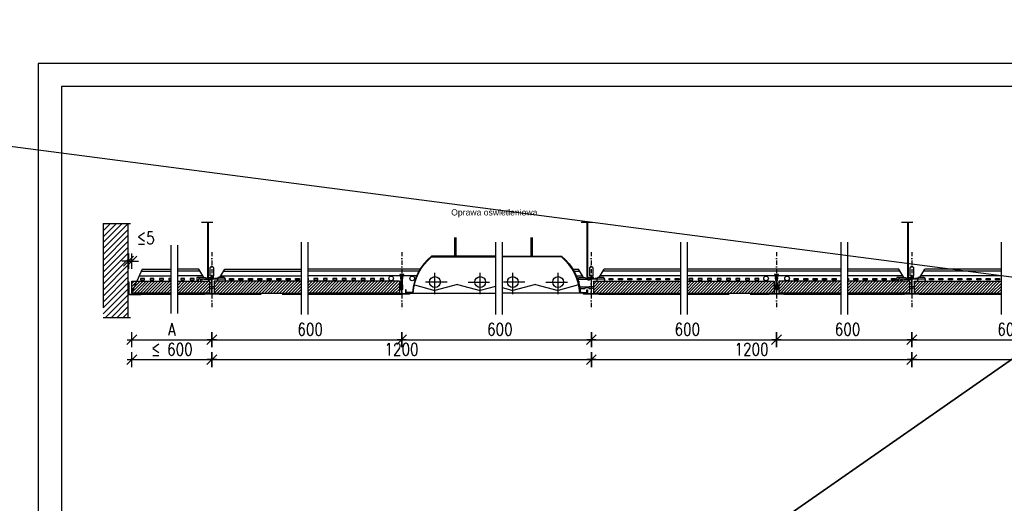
# Model space of a CAD drawing. Header units: millimetres. Extents: x -94648 to 68781, y -29623 to 11990.
# Tile 179 of 181: x 31231 to 32721, y -14808 to -14077. Entities that reach past the tile are written whole.
import ezdxf

# ---------------------------------------------------------------- set-up
doc = ezdxf.new("R2010")
doc.units = ezdxf.units.MM
for name, pattern in [('BUD', [0]), ('DASHDOT', [25.4, 12.7, -6.35, 0, -6.35]), ('DASHED', [19.05, 12.7, -6.35])]:
    doc.linetypes.add(name, pattern=pattern)
for name, color, linetype in [('A_TABELKA', 7, 'Continuous'), ('Accessories', 8, 'Continuous'), ('Axis', 40, 'DASHDOT'), ('Cutting Lines', 9, 'DASHED'), ('Dimensions', 1, 'Continuous'), ('HATCH', 204, 'Continuous'), ('Lamps', 103, 'Continuous'), ('Profiles-Section', 4, 'Continuous'), ('tekst', 1, 'Continuous'), ('Trulok', 151, 'Continuous'), ('Trulok-Section', 4, 'Continuous'), ('Wall', 2, 'Continuous')]:
    doc.layers.add(name, color=color, linetype=linetype)
doc.layers.add('K2', color=35, linetype='Continuous', lineweight=35)
doc.layers.add('Tiles-Section', color=2, linetype='Continuous', lineweight=30)
doc.styles.add('1-H-111_REW1$0$55A001$0$SIMPLEXP', font='SIMPLEXP.SHX', dxfattribs={"width": 0.8})
doc.styles.add('bc tabelka nazwy', font='arial.ttf', dxfattribs={"height": 0.45})
doc.dimstyles.new('Wymiar-100', dxfattribs={"dimscale": 1.25, "dimtxt": 15, "dimasz": 4, "dimexe": 5, "dimexo": 8, "dimgap": 5, "dimtad": 1, "dimdec": 3, "dimzin": 9, "dimdsep": 46, "dimtxsty": '1-H-111_REW1$0$55A001$0$SIMPLEXP', "dimblk1": 'MAR-STRZ', "dimblk2": 'MAR-STRZ', "dimsah": 1, "dimcen": 50, "dimse1": 1, "dimse2": 1, "dimclrd": 256, "dimclre": 256, "dimclrt": 256, "dimadec": 0, "dimazin": 0, "dimtfac": 0.01, "dimtdec": 3, "dimtix": 1, "dimtmove": 1, "dimatfit": 3, "dimldrblk": 'MAR-STRZ', "dimfxl": 5, "dimtolj": 1, "dimtzin": 0, "dimarcsym": 0})
pattern_1 = [(45, (32387.0975, -13961.1794), (-2.245064, 2.245064), [])]
pattern_2 = [(45, (33004.7983, -13356.0274), (-2.245064, 2.245064), [])]

# ---------------------------------------------------------------- blocks, each defined once
blk = doc.blocks.new('MAR-STRZ')
at = {"color": 10}
blk.add_line((1.5, 1.5), (-1.5, -1.5), dxfattribs=at)
for p, q in [((1.4, 0), (-1.4, 0)), ((0, 2.3), (0, -2.3))]:
    blk.add_line(p, q)
blk = doc.blocks.new('*D100')
at = {"layer": 'Defpoints', "color": 0, "transparency": 16777216}
for p in [(31808.9, -14517.8), (32095.8, -14517.8), (32095.8, -14560.9)]:
    blk.add_point(p, dxfattribs=at)
at = {"layer": 'Dimensions', "lineweight": -2, "transparency": 16777216}
blk.add_line((31813.9, -14560.9), (32090.8, -14560.9), dxfattribs=at)
at = {"layer": 'Dimensions', "lineweight": -2, "transparency": 16777216, "xscale": 5, "yscale": 5, "zscale": 5, "rotation": 180}
blk.add_blockref('MAR-STRZ', (31808.9, -14560.9), dxfattribs=at)
at = {"layer": 'Dimensions', "lineweight": -2, "transparency": 16777216, "xscale": 5, "yscale": 5, "zscale": 5}
blk.add_blockref('MAR-STRZ', (32095.8, -14560.9), dxfattribs=at)
at = {"layer": 'Dimensions', "transparency": 16777216, "insert": (31952.3, -14545.2), "char_height": 18.75, "attachment_point": 5, "style": '1-H-111_REW1$0$55A001$0$SIMPLEXP'}
blk.add_mtext('\\A1; 600', dxfattribs=at)
blk = doc.blocks.new('*D101')
at = {"layer": 'Defpoints', "color": 0, "transparency": 16777216}
for p in [(31400.7, -14492.1), (31521.7, -14492.1), (31521.7, -14560.9)]:
    blk.add_point(p, dxfattribs=at)
at = {"layer": 'Dimensions', "lineweight": -2, "transparency": 16777216}
blk.add_line((31405.7, -14560.9), (31516.7, -14560.9), dxfattribs=at)
at = {"layer": 'Dimensions', "lineweight": -2, "transparency": 16777216, "xscale": 5, "yscale": 5, "zscale": 5, "rotation": 180}
blk.add_blockref('MAR-STRZ', (31400.7, -14560.9), dxfattribs=at)
at = {"layer": 'Dimensions', "lineweight": -2, "transparency": 16777216, "xscale": 5, "yscale": 5, "zscale": 5}
blk.add_blockref('MAR-STRZ', (31521.7, -14560.9), dxfattribs=at)
at = {"layer": 'Dimensions', "transparency": 16777216, "insert": (31461.2, -14545.2), "char_height": 18.75, "attachment_point": 5, "style": '1-H-111_REW1$0$55A001$0$SIMPLEXP'}
blk.add_mtext('\\A1;A', dxfattribs=at)
blk = doc.blocks.new('*D102')
at = {"layer": 'Defpoints', "color": 0, "transparency": 16777216}
for p in [(32095.8, -14517.8), (32376, -14517.8), (32376, -14560.9)]:
    blk.add_point(p, dxfattribs=at)
at = {"layer": 'Dimensions', "lineweight": -2, "transparency": 16777216}
blk.add_line((32100.8, -14560.9), (32371, -14560.9), dxfattribs=at)
at = {"layer": 'Dimensions', "lineweight": -2, "transparency": 16777216, "xscale": 5, "yscale": 5, "zscale": 5, "rotation": 180}
blk.add_blockref('MAR-STRZ', (32095.8, -14560.9), dxfattribs=at)
at = {"layer": 'Dimensions', "lineweight": -2, "transparency": 16777216, "xscale": 5, "yscale": 5, "zscale": 5}
blk.add_blockref('MAR-STRZ', (32376, -14560.9), dxfattribs=at)
at = {"layer": 'Dimensions', "transparency": 16777216, "insert": (32235.9, -14545.2), "char_height": 18.75, "attachment_point": 5, "style": '1-H-111_REW1$0$55A001$0$SIMPLEXP'}
blk.add_mtext('\\A1; 600', dxfattribs=at)
blk = doc.blocks.new('*D103')
at = {"layer": 'Defpoints', "color": 0, "transparency": 16777216}
for p in [(31521.7, -14517.8), (32095.8, -14517.8), (32095.8, -14591.1)]:
    blk.add_point(p, dxfattribs=at)
at = {"layer": 'Dimensions', "lineweight": -2, "transparency": 16777216}
blk.add_line((31526.7, -14591.1), (32090.8, -14591.1), dxfattribs=at)
at = {"layer": 'Dimensions', "lineweight": -2, "transparency": 16777216, "xscale": 5, "yscale": 5, "zscale": 5, "rotation": 180}
blk.add_blockref('MAR-STRZ', (31521.7, -14591.1), dxfattribs=at)
at = {"layer": 'Dimensions', "lineweight": -2, "transparency": 16777216, "xscale": 5, "yscale": 5, "zscale": 5}
blk.add_blockref('MAR-STRZ', (32095.8, -14591.1), dxfattribs=at)
at = {"layer": 'Dimensions', "transparency": 16777216, "insert": (31808.7, -14575.5), "char_height": 18.75, "attachment_point": 5, "style": '1-H-111_REW1$0$55A001$0$SIMPLEXP'}
blk.add_mtext('\\A1;1200', dxfattribs=at)
blk = doc.blocks.new('*D104')
at = {"layer": 'Defpoints', "color": 0, "transparency": 16777216}
for p in [(31400.7, -14490.9), (31521.7, -14490.9), (31521.7, -14591.1)]:
    blk.add_point(p, dxfattribs=at)
at = {"layer": 'Dimensions', "lineweight": -2, "transparency": 16777216}
blk.add_line((31405.7, -14591.1), (31516.7, -14591.1), dxfattribs=at)
at = {"layer": 'Dimensions', "lineweight": -2, "transparency": 16777216, "xscale": 5, "yscale": 5, "zscale": 5, "rotation": 180}
blk.add_blockref('MAR-STRZ', (31400.7, -14591.1), dxfattribs=at)
at = {"layer": 'Dimensions', "lineweight": -2, "transparency": 16777216, "xscale": 5, "yscale": 5, "zscale": 5}
blk.add_blockref('MAR-STRZ', (31521.7, -14591.1), dxfattribs=at)
at = {"layer": 'Dimensions', "transparency": 16777216, "insert": (31461.2, -14575.5), "char_height": 18.75, "attachment_point": 5, "style": '1-H-111_REW1$0$55A001$0$SIMPLEXP'}
blk.add_mtext('\\A1;≤ 600', dxfattribs=at)
blk = doc.blocks.new('*D105')
at = {"layer": 'Defpoints', "color": 0, "transparency": 16777216}
for p in [(31400.7, -14442.2), (31395.7, -14453.2), (31400.7, -14453.2)]:
    blk.add_point(p, dxfattribs=at)
at = {"layer": 'Dimensions', "lineweight": -2, "transparency": 16777216}
for p, q in [((31390.7, -14442.2), (31385.7, -14442.2)), ((31395.7, -14442.2), (31400.7, -14442.2)), ((31405.7, -14442.2), (31410.7, -14442.2))]:
    blk.add_line(p, q, dxfattribs=at)
at = {"layer": 'Dimensions', "lineweight": -2, "transparency": 16777216, "xscale": 5, "yscale": 5, "zscale": 5}
blk.add_blockref('MAR-STRZ', (31395.7, -14442.2), dxfattribs=at)
at = {"layer": 'Dimensions', "lineweight": -2, "transparency": 16777216, "xscale": 5, "yscale": 5, "zscale": 5, "rotation": 180}
blk.add_blockref('MAR-STRZ', (31400.7, -14442.2), dxfattribs=at)
at = {"layer": 'Dimensions', "transparency": 16777216, "insert": (31421.7, -14406.9), "char_height": 18.75, "attachment_point": 5, "style": '1-H-111_REW1$0$55A001$0$SIMPLEXP'}
blk.add_mtext('\\A1;≤5', dxfattribs=at)
blk = doc.blocks.new('*D106')
at = {"layer": 'Defpoints', "color": 0, "transparency": 16777216}
for p in [(31521.7, -14517.8), (31808.9, -14517.8), (31808.9, -14560.9)]:
    blk.add_point(p, dxfattribs=at)
at = {"layer": 'Dimensions', "lineweight": -2, "transparency": 16777216}
blk.add_line((31526.7, -14560.9), (31803.9, -14560.9), dxfattribs=at)
at = {"layer": 'Dimensions', "lineweight": -2, "transparency": 16777216, "xscale": 5, "yscale": 5, "zscale": 5, "rotation": 180}
blk.add_blockref('MAR-STRZ', (31521.7, -14560.9), dxfattribs=at)
at = {"layer": 'Dimensions', "lineweight": -2, "transparency": 16777216, "xscale": 5, "yscale": 5, "zscale": 5}
blk.add_blockref('MAR-STRZ', (31808.9, -14560.9), dxfattribs=at)
at = {"layer": 'Dimensions', "transparency": 16777216, "insert": (31665.3, -14545.2), "char_height": 18.75, "attachment_point": 5, "style": '1-H-111_REW1$0$55A001$0$SIMPLEXP'}
blk.add_mtext('\\A1; 600', dxfattribs=at)
blk = doc.blocks.new('*D107')
at = {"layer": 'Defpoints', "color": 0, "transparency": 16777216}
for p in [(32095.8, -14517.8), (32580.6, -14517.8), (32580.6, -14591.1)]:
    blk.add_point(p, dxfattribs=at)
at = {"layer": 'Dimensions', "lineweight": -2, "transparency": 16777216}
blk.add_line((32100.8, -14591.1), (32575.6, -14591.1), dxfattribs=at)
at = {"layer": 'Dimensions', "lineweight": -2, "transparency": 16777216, "xscale": 5, "yscale": 5, "zscale": 5, "rotation": 180}
blk.add_blockref('MAR-STRZ', (32095.8, -14591.1), dxfattribs=at)
at = {"layer": 'Dimensions', "lineweight": -2, "transparency": 16777216, "xscale": 5, "yscale": 5, "zscale": 5}
blk.add_blockref('MAR-STRZ', (32580.6, -14591.1), dxfattribs=at)
at = {"layer": 'Dimensions', "transparency": 16777216, "insert": (32338.2, -14575.5), "char_height": 18.75, "attachment_point": 5, "style": '1-H-111_REW1$0$55A001$0$SIMPLEXP'}
blk.add_mtext('\\A1;1200', dxfattribs=at)
blk = doc.blocks.new('*D108')
at = {"layer": 'Defpoints', "color": 0, "transparency": 16777216}
for p in [(32376, -14517.8), (32580.6, -14512.6), (32580.6, -14560.9)]:
    blk.add_point(p, dxfattribs=at)
at = {"layer": 'Dimensions', "lineweight": -2, "transparency": 16777216}
blk.add_line((32381, -14560.9), (32575.6, -14560.9), dxfattribs=at)
at = {"layer": 'Dimensions', "lineweight": -2, "transparency": 16777216, "xscale": 5, "yscale": 5, "zscale": 5, "rotation": 180}
blk.add_blockref('MAR-STRZ', (32376, -14560.9), dxfattribs=at)
at = {"layer": 'Dimensions', "lineweight": -2, "transparency": 16777216, "xscale": 5, "yscale": 5, "zscale": 5}
blk.add_blockref('MAR-STRZ', (32580.6, -14560.9), dxfattribs=at)
at = {"layer": 'Dimensions', "transparency": 16777216, "insert": (32478.3, -14545.2), "char_height": 18.75, "attachment_point": 5, "style": '1-H-111_REW1$0$55A001$0$SIMPLEXP'}
blk.add_mtext('\\A1; 600', dxfattribs=at)
blk = doc.blocks.new('*D109')
at = {"layer": 'Defpoints', "color": 0, "transparency": 16777216}
for p in [(32580.6, -14517.8), (32867.5, -14512.6), (32867.5, -14560.9)]:
    blk.add_point(p, dxfattribs=at)
at = {"layer": 'Dimensions', "lineweight": -2, "transparency": 16777216}
blk.add_line((32585.6, -14560.9), (32862.5, -14560.9), dxfattribs=at)
at = {"layer": 'Dimensions', "lineweight": -2, "transparency": 16777216, "xscale": 5, "yscale": 5, "zscale": 5, "rotation": 180}
blk.add_blockref('MAR-STRZ', (32580.6, -14560.9), dxfattribs=at)
at = {"layer": 'Dimensions', "lineweight": -2, "transparency": 16777216, "xscale": 5, "yscale": 5, "zscale": 5}
blk.add_blockref('MAR-STRZ', (32867.5, -14560.9), dxfattribs=at)
at = {"layer": 'Dimensions', "transparency": 16777216, "insert": (32724.1, -14545.2), "char_height": 18.75, "attachment_point": 5, "style": '1-H-111_REW1$0$55A001$0$SIMPLEXP'}
blk.add_mtext('\\A1; 600', dxfattribs=at)
blk = doc.blocks.new('*D99')
at = {"layer": 'Defpoints', "color": 0, "transparency": 16777216}
for p in [(32580.6, -14517.8), (33154.4, -14517.8), (33154.4, -14591.1)]:
    blk.add_point(p, dxfattribs=at)
at = {"layer": 'Dimensions', "lineweight": -2, "transparency": 16777216}
blk.add_line((32585.6, -14591.1), (33149.4, -14591.1), dxfattribs=at)
at = {"layer": 'Dimensions', "lineweight": -2, "transparency": 16777216, "xscale": 5, "yscale": 5, "zscale": 5, "rotation": 180}
blk.add_blockref('MAR-STRZ', (32580.6, -14591.1), dxfattribs=at)
at = {"layer": 'Dimensions', "lineweight": -2, "transparency": 16777216, "xscale": 5, "yscale": 5, "zscale": 5}
blk.add_blockref('MAR-STRZ', (33154.4, -14591.1), dxfattribs=at)
at = {"layer": 'Dimensions', "transparency": 16777216, "insert": (32867.5, -14575.5), "char_height": 18.75, "attachment_point": 5, "style": '1-H-111_REW1$0$55A001$0$SIMPLEXP'}
blk.add_mtext('\\A1;1200', dxfattribs=at)

msp = doc.modelspace()

# ---------------------------------------------------------------- hatches: boundary and pattern name
at = {"layer": 'HATCH'}
h = msp.add_hatch(dxfattribs=at)
h.set_pattern_fill('LINE', color=9, scale=2, angle=315, style=0)
h.set_pattern_definition([(225, (31546.726, -14646.5774), (-4.49013, 4.49013), [])])
h.paths.add_polyline_path([(31395.15223, -14385.47469), (31357.11474, -14385.47469), (31357.11474, -14527.22251), (31395.15223, -14527.22251)])
h = msp.add_hatch(dxfattribs=at)
h.set_pattern_fill('ANSI31', color=9, style=0)
h.set_pattern_definition(pattern_1)
h.paths.add_polyline_path([(31459.76259, -14472.63966), (31457.96035, -14472.63966), (31407.85434, -14472.63966), (31400.65223, -14490.63966), (31459.76259, -14490.63966)])
h.paths.add_polyline_path([(31407.85434, -14472.63966), (31400.65223, -14472.63966), (31400.65223, -14490.63966)])
h = msp.add_hatch(dxfattribs=at)
h.set_pattern_fill('ANSI31', color=9, style=0)
h.set_pattern_definition(pattern_1)
h.paths.add_polyline_path([(31518.27723, -14472.63966), (31469.76259, -14472.63966), (31469.76259, -14490.63966), (31518.27723, -14490.63966)])
h = msp.add_hatch(dxfattribs=at)
h.set_pattern_fill('ANSI31', color=9, style=0)
h.set_pattern_definition(pattern_1)
h.paths.add_polyline_path([(31525.02723, -14472.63966), (31656.93245, -14472.63966), (31656.93245, -14490.63966), (31525.02723, -14490.63966)])
h = msp.add_hatch(dxfattribs=at)
h.set_pattern_fill('ANSI31', color=9, style=0)
h.set_pattern_definition([(45, (31954.9632, -13356.0274), (-2.245064, 2.245064), [])])
h.paths.add_polyline_path([(31805.5338, -14490.63966), (31805.5338, -14472.63966), (31666.93245, -14472.63966), (31666.93245, -14490.63966)])
h = msp.add_hatch(dxfattribs=at)
h.set_pattern_fill('ANSI31', color=9, style=0)
h.set_pattern_definition([(45, (32519.959, -13356.0274), (-2.245064, 2.245064), [])])
h.paths.add_polyline_path([(32099.16537, -14490.63966), (32099.16537, -14472.63966), (32230.69559, -14472.63966), (32230.69559, -14490.63966)])
h = msp.add_hatch(dxfattribs=at)
h.set_pattern_fill('ANSI31', color=9, style=0)
h.set_pattern_definition(pattern_2)
h.paths.add_polyline_path([(32372.60082, -14472.63966), (32372.60082, -14490.63966), (32240.69559, -14490.63966), (32240.69559, -14472.63966)])
h = msp.add_hatch(dxfattribs=at)
h.set_pattern_fill('ANSI31', color=9, style=0)
h.set_pattern_definition(pattern_2)
h.paths.add_polyline_path([(32379.35082, -14472.63966), (32379.35082, -14490.63966), (32473.30265, -14490.63966), (32473.30265, -14472.63966)])
h = msp.add_hatch(dxfattribs=at)
h.set_pattern_fill('ANSI31', color=9, style=0)
h.set_pattern_definition(pattern_2)
h.paths.add_polyline_path([(32577.25449, -14490.63966), (32577.25449, -14472.63966), (32483.30265, -14472.63966), (32483.30265, -14490.63966)])
h = msp.add_hatch(dxfattribs=at)
h.set_pattern_fill('ANSI31', color=9, style=0)
h.set_pattern_definition(pattern_2)
h.paths.add_polyline_path([(32584.00449, -14490.63966), (32584.00449, -14472.63966), (32715.53471, -14472.63966), (32715.53471, -14490.63966)])
at = {"layer": 'Lamps'}
for points in [[(31853.81219, -14434.72103, 0.2091577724), (31825.46516, -14489.63966), (31815.9088, -14489.63966), (31815.9088, -14485.63966), (31814.9088, -14485.63966), (31814.9088, -14490.63966), (31826.4088, -14490.63966, -0.2111598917), (31854.16832, -14435.72103), (31937.81402, -14435.72103), (31950.88514, -14435.72103), (31950.88514, -14434.72103)], [(32050.88697, -14434.72103), (31960.88514, -14434.72103), (31960.88514, -14435.72103), (32050.53084, -14435.72103, -0.2111598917), (32078.29037, -14490.63966), (32089.79037, -14490.63966), (32089.79037, -14485.63966), (32088.79037, -14485.63966), (32088.79037, -14489.63966), (32079.234, -14489.63966, 0.2091577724)]]:
    msp.add_hatch(color=256, dxfattribs=at).paths.add_polyline_path(points)
at = {"layer": 'Profiles-Section'}
msp.add_hatch(color=256, dxfattribs=at).paths.add_polyline_path([(31396.15223, -14473.63966), (31396.15223, -14492.13966), (31414.65223, -14492.13966), (31414.65223, -14493.13966), (31395.15223, -14493.13966), (31395.15223, -14473.63966)])

# ---------------------------------------------------------------- linework, layer by layer
msp.add_lwpolyline([(9637.3443, -11448.29662), (59278.94003, -17934.92661)])
at = {"layer": 'Accessories'}
for p, q in [((31524.84171, -14467.07268), (31524.34171, -14466.20666)), ((32098.97985, -14467.07268), (32098.47985, -14466.20666)), ((32583.81897, -14467.07268), (32583.31897, -14466.20666))]:
    msp.add_line(p, q, dxfattribs=at)
for points in [[(31521.27723, -14469.13064), (31518.46344, -14470.75518, -0.5773502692), (31515.46344, -14469.02312), (31515.46344, -14383.32624)], [(31521.27723, -14467.97594), (31517.96344, -14469.88915, -0.5773502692), (31516.46344, -14469.02312), (31516.46344, -14383.32624)], [(32095.41537, -14469.13064), (32092.60159, -14470.75518, -0.5773502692), (32089.60159, -14469.02312), (32089.60159, -14383.32624)], [(32095.41537, -14467.97594), (32092.10159, -14469.88915, -0.5773502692), (32090.60159, -14469.02312), (32090.60159, -14383.32624)], [(32580.25449, -14469.13064), (32577.4407, -14470.75518, -0.5773502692), (32574.4407, -14469.02312), (32574.4407, -14383.32624)], [(32580.25449, -14467.97594), (32576.9407, -14469.88915, -0.5773502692), (32575.4407, -14469.02312), (32575.4407, -14383.32624)]]:
    msp.add_lwpolyline(points, format="xyb", dxfattribs=at)
for points in [[(31524.34171, -14466.20666), (31522.02723, -14467.54292)], [(31524.84171, -14467.07268), (31522.02723, -14468.69762)], [(32098.47985, -14466.20666), (32096.16537, -14467.54292)], [(32098.97985, -14467.07268), (32096.16537, -14468.69762)], [(32583.31897, -14466.20666), (32581.00449, -14467.54292)], [(32583.81897, -14467.07268), (32581.00449, -14468.69762)]]:
    msp.add_lwpolyline(points, dxfattribs=at)
at = {"layer": 'Axis', "ltscale": 0.5}
for p, q in [((31521.65223, -14428.39456), (31521.65223, -14517.80797)), ((31808.9088, -14428.39456), (31808.9088, -14517.80797)), ((32095.79037, -14428.39456), (32095.79037, -14517.80797)), ((32375.97582, -14428.39456), (32375.97582, -14517.80797)), ((32580.62949, -14428.39456), (32580.62949, -14517.80797))]:
    msp.add_line(p, q, dxfattribs=at)
at = {"layer": 'Cutting Lines', "ltscale": 10}
for p, q in [((31357.11474, -14385.32182), (31357.11474, -14527.22251)), ((31357.11474, -14385.32182), (31398.76889, -14385.32182)), ((31506.05034, -14383.32624), (31523.25183, -14383.32624)), ((32080.18848, -14383.32624), (32097.38997, -14383.32624)), ((32565.0276, -14383.32624), (32582.22909, -14383.32624)), ((31459.76259, -14417.70349), (31459.76259, -14521.54792)), ((31469.76259, -14417.70349), (31469.76259, -14521.54792)), ((31656.93245, -14413.33484), (31656.93245, -14522.65727)), ((31666.93245, -14413.33484), (31666.93245, -14522.65727)), ((31950.88514, -14413.33484), (31950.88514, -14522.65727)), ((31960.88514, -14413.33484), (31960.88514, -14522.65727)), ((32230.69559, -14413.33484), (32230.69559, -14522.65727)), ((32240.69559, -14413.33484), (32240.69559, -14522.65727)), ((32473.30265, -14413.33484), (32473.30265, -14522.65727)), ((32483.30265, -14413.33484), (32483.30265, -14522.65727)), ((32715.53471, -14413.33484), (32715.53471, -14522.65727)), ((31357.11474, -14527.22251), (31398.76889, -14527.22251))]:
    msp.add_line(p, q, dxfattribs=at)
at = {"layer": 'K2', "linetype": 'BUD'}
msp.add_lwpolyline([(31294.02561, -15592.9665), (33324.02561, -14177.9665)], dxfattribs=at)
at = {"layer": 'Lamps'}
for p, q in [((31889.09584, -14434.72103), (31889.09584, -14406.41946)), ((31891.09584, -14434.72103), (31891.09584, -14406.41946)), ((32004.58867, -14434.72103), (32004.58867, -14406.41946)), ((32006.58867, -14434.72103), (32006.58867, -14406.41946)), ((31859.1917, -14492.05182), (31859.1917, -14459.59559)), ((31927.66976, -14492.05182), (31927.66976, -14459.59559)), ((31977.0294, -14492.05182), (31977.0294, -14459.59559)), ((32045.50747, -14492.05182), (32045.50747, -14459.59559)), ((31877.54551, -14473.69801), (31845.08928, -14473.69801)), ((31893.43073, -14477.26045), (31859.1917, -14486.43478)), ((31893.43073, -14477.26045), (31927.66976, -14486.43478)), ((31909.31595, -14473.69801), (31941.77218, -14473.69801)), ((31995.38321, -14473.69801), (31962.92699, -14473.69801)), ((32011.26843, -14477.26045), (31977.0294, -14486.43478)), ((32011.26843, -14477.26045), (32045.50747, -14486.43478)), ((32027.15365, -14473.69801), (32059.60988, -14473.69801)), ((31817.39414, -14490.63966), (31950.88514, -14490.63966)), ((31828.11109, -14478.10675), (31859.1917, -14486.43478)), ((31950.88514, -14480.21423), (31927.66976, -14486.43478)), ((31960.88514, -14482.10893), (31977.0294, -14486.43478)), ((32078.29037, -14490.63966), (31960.88514, -14490.63966)), ((32076.58808, -14478.10675), (32045.50747, -14486.43478))]:
    msp.add_line(p, q, dxfattribs=at)
for points in [[(31950.88514, -14434.72103), (31853.81219, -14434.72103, 0.2091577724), (31825.46516, -14489.63966), (31815.9088, -14489.63966), (31815.9088, -14485.63966), (31814.9088, -14485.63966), (31814.9088, -14490.63966), (31826.4088, -14490.63966, -0.2111598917), (31854.16832, -14435.72103)], [(31960.88514, -14434.72103), (32050.88697, -14434.72103, -0.2091577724), (32079.234, -14489.63966), (32088.79037, -14489.63966), (32088.79037, -14485.63966), (32089.79037, -14485.63966), (32089.79037, -14490.63966), (32078.29037, -14490.63966, 0.2111598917), (32050.53084, -14435.72103)]]:
    msp.add_lwpolyline(points, format="xyb", dxfattribs=at)
for points in [[(31854.16832, -14435.72103), (31950.88514, -14435.72103), (31950.88514, -14434.72103), (31950.88514, -14434.72103)], [(31854.16832, -14435.72103), (31937.81402, -14435.72103)], [(32050.53084, -14435.72103), (31960.88514, -14435.72103)]]:
    msp.add_lwpolyline(points, dxfattribs=at)
for centre in [(31859.1917, -14473.69801), (31927.66976, -14473.69801), (31977.0294, -14473.69801), (32045.50747, -14473.69801)]:
    msp.add_circle(centre, 8.19425, dxfattribs=at)
at = {"layer": 'Profiles-Section'}
msp.add_lwpolyline([(31396.15223, -14473.63966), (31396.15223, -14492.13966), (31414.65223, -14492.13966), (31414.65223, -14493.13966), (31395.15223, -14493.13966), (31395.15223, -14473.63966), (31396.15223, -14473.63966)], dxfattribs=at)
at = {"layer": 'tekst'}
msp.add_lwpolyline([(33359.02561, -15627.9665), (33359.02561, -14142.9665), (31259.02561, -14142.9665), (31259.02561, -15627.9665), (33359.02561, -15627.9665)], dxfattribs=at)
msp.add_lwpolyline([(33324.02561, -15592.9665), (33324.02561, -14177.9665), (31294.02561, -14177.9665), (31294.02561, -15592.9665)], close=True, dxfattribs=at)
at = {"layer": 'Tiles-Section'}
for p, q in [((31805.5338, -14472.63966), (31666.93245, -14472.63966)), ((31805.5338, -14472.63966), (31805.5338, -14490.63966)), ((32099.16537, -14472.63966), (32230.69559, -14472.63966)), ((32099.16537, -14472.63966), (32099.16537, -14490.63966)), ((32240.69559, -14472.63966), (32372.60082, -14472.63966)), ((32372.60082, -14472.63966), (32372.60082, -14490.63966)), ((32379.35082, -14472.63966), (32379.35082, -14490.63966)), ((32473.30265, -14472.63966), (32379.35082, -14472.63966)), ((32577.25449, -14472.63966), (32483.30265, -14472.63966)), ((32577.25449, -14472.63966), (32577.25449, -14490.63966)), ((32584.00449, -14472.63966), (32715.53471, -14472.63966)), ((32584.00449, -14472.63966), (32584.00449, -14490.63966)), ((31805.5338, -14490.63966), (31666.93245, -14490.63966)), ((32099.16537, -14490.63966), (32230.69559, -14490.63966)), ((32240.69559, -14490.63966), (32372.60082, -14490.63966)), ((32473.30265, -14490.63966), (32379.35082, -14490.63966)), ((32577.25449, -14490.63966), (32483.30265, -14490.63966)), ((32584.00449, -14490.63966), (32715.53471, -14490.63966))]:
    msp.add_line(p, q, dxfattribs=at)
for points in [[(31459.76259, -14490.63966), (31400.65223, -14490.63966), (31400.65223, -14472.63966), (31459.76259, -14472.63966)], [(31469.76259, -14472.63966), (31518.27723, -14472.63966), (31518.27723, -14490.63966), (31469.76259, -14490.63966)], [(31656.93245, -14472.63966), (31525.02723, -14472.63966), (31525.02723, -14490.63966), (31656.93245, -14490.63966)]]:
    msp.add_lwpolyline(points, dxfattribs=at)
at = {"layer": 'Trulok'}
for p, q in [((31416.46107, -14454.13966), (31408.44837, -14472.63966)), ((31415.16172, -14457.13966), (31459.76259, -14457.13966)), ((31416.46107, -14454.13966), (31459.76259, -14454.13966)), ((31502.14667, -14454.13966), (31469.76259, -14454.13966)), ((31503.87872, -14457.13966), (31469.76259, -14457.13966)), ((31509.62397, -14467.09071), (31502.14667, -14454.13966)), ((31533.68049, -14467.09071), (31541.15778, -14454.13966)), ((31539.42573, -14457.13966), (31656.93245, -14457.13966)), ((31541.15778, -14454.13966), (31656.93245, -14454.13966)), ((31837.94104, -14454.13966), (31666.93245, -14454.13966)), ((31836.15374, -14457.13966), (31666.93245, -14457.13966)), ((32067.93559, -14454.13966), (32076.28481, -14454.13966)), ((32069.69168, -14457.13966), (32078.01687, -14457.13966)), ((32083.76211, -14467.09071), (32076.28481, -14454.13966)), ((32107.81863, -14467.09071), (32115.29592, -14454.13966)), ((32230.69559, -14457.13966), (32113.56387, -14457.13966)), ((32230.69559, -14454.13966), (32115.29592, -14454.13966)), ((32473.30265, -14454.13966), (32240.69559, -14454.13966)), ((32473.30265, -14457.13966), (32240.69559, -14457.13966)), ((32561.12393, -14454.13966), (32483.30265, -14454.13966)), ((32562.85598, -14457.13966), (32483.30265, -14457.13966)), ((32568.60123, -14467.09071), (32561.12393, -14454.13966)), ((32592.65775, -14467.09071), (32600.13504, -14454.13966)), ((32715.53471, -14457.13966), (32598.40299, -14457.13966)), ((32715.53471, -14454.13966), (32600.13504, -14454.13966)), ((31412.12988, -14464.13966), (31459.76259, -14464.13966)), ((31507.92018, -14464.13966), (31469.76259, -14464.13966)), ((31498.76345, -14467.09071), (31498.76345, -14472.63966)), ((31509.71426, -14467.09071), (31498.76345, -14467.09071)), ((31498.76345, -14467.09071), (31498.76345, -14472.63966)), ((31502.83308, -14467.09071), (31501.194, -14470.35145)), ((31501.194, -14470.35145), (31501.194, -14472.19773)), ((31501.194, -14472.19773), (31502.07453, -14472.19773)), ((31509.71426, -14469.50705), (31501.61845, -14469.50705)), ((31502.07453, -14472.19773), (31502.07453, -14472.63966)), ((31509.71426, -14467.09071), (31512.03236, -14467.09071)), ((31509.71426, -14469.50705), (31515.52286, -14469.50699)), ((31512.03236, -14467.09071), (31513.16898, -14468.58987)), ((31513.16898, -14468.58987), (31515.46344, -14468.58987)), ((31516.46344, -14468.21124), (31517.58397, -14467.09071)), ((31516.5883, -14469.50698), (31518.62542, -14469.50696)), ((31517.58397, -14467.09071), (31521.28116, -14467.09067)), ((31518.27723, -14473.82043), (31521.28125, -14474.62536)), ((31518.27723, -14476.9033), (31521.28125, -14476.09837)), ((31520.62545, -14469.50694), (31521.27723, -14469.50693)), ((31541.66883, -14469.50714), (31522.0237, -14469.50693)), ((31522.02723, -14467.29058), (31522.32575, -14467.37057)), ((31523.69178, -14467.7366), (31530.16855, -14469.47204)), ((31530.13591, -14468.58987), (31526.87625, -14468.58987)), ((31531.27253, -14467.09071), (31530.13591, -14468.58987)), ((31530.16855, -14469.47204), (31530.16855, -14472.63966)), ((31540.4718, -14467.09071), (31531.27253, -14467.09071)), ((31535.38428, -14464.13966), (31656.93245, -14464.13966)), ((31540.4718, -14467.09071), (31541.66883, -14469.47204)), ((31541.67019, -14472.19773), (31540.78966, -14472.19773)), ((31540.78966, -14472.19773), (31540.78966, -14472.63966)), ((31541.66883, -14469.47204), (31541.66883, -14472.19773)), ((31808.5338, -14464.13966), (31666.93245, -14464.13966)), ((31832.65997, -14464.13966), (31809.2838, -14464.13966)), ((32073.12893, -14464.13966), (32082.05832, -14464.13966)), ((32075.7724, -14472.19773), (32075.77376, -14472.19773)), ((32076.97079, -14467.09071), (32075.77376, -14469.47204)), ((32075.77376, -14469.47204), (32075.77376, -14471.23669)), ((32075.77376, -14469.50714), (32089.661, -14469.50699)), ((32076.07216, -14472.19773), (32076.65293, -14472.19773)), ((32076.65293, -14472.19773), (32076.65293, -14474.21019)), ((32076.65293, -14474.21019), (32076.65293, -14473.5491)), ((32076.65293, -14473.56721), (32076.65293, -14474.21019)), ((32076.65293, -14474.21019), (32076.65293, -14473.58408)), ((32076.97079, -14467.09071), (32086.17007, -14467.09071)), ((32086.17007, -14467.09071), (32087.30669, -14468.58987)), ((32087.30669, -14468.58987), (32089.60159, -14468.58987)), ((32090.60159, -14468.21124), (32091.72211, -14467.09071)), ((32090.72644, -14469.50698), (32092.76356, -14469.50696)), ((32090.72644, -14469.50698), (32092.76356, -14469.50696)), ((32091.72211, -14467.09071), (32095.4193, -14467.09067)), ((32094.7636, -14469.50694), (32095.41932, -14469.50693)), ((32094.7636, -14469.50694), (32095.41889, -14469.50693)), ((32115.80698, -14469.50714), (32096.16184, -14469.50693)), ((32096.16537, -14467.29058), (32096.46389, -14467.37057)), ((32097.82992, -14467.7366), (32104.30669, -14469.47204)), ((32104.27405, -14468.58987), (32101.01439, -14468.58987)), ((32105.41067, -14467.09071), (32104.27405, -14468.58987)), ((32104.30669, -14469.47204), (32104.30669, -14472.63966)), ((32114.60994, -14467.09071), (32105.41067, -14467.09071)), ((32230.69559, -14464.13966), (32109.52242, -14464.13966)), ((32114.60994, -14467.09071), (32115.80698, -14469.47204)), ((32115.80833, -14472.19773), (32114.92781, -14472.19773)), ((32114.92781, -14472.19773), (32114.92781, -14472.63966)), ((32115.80698, -14469.47204), (32115.80698, -14472.19773)), ((32375.60082, -14464.13966), (32240.69559, -14464.13966)), ((32473.30265, -14464.13966), (32376.35082, -14464.13966)), ((32566.89744, -14464.13966), (32483.30265, -14464.13966)), ((32568.69152, -14467.09071), (32557.74071, -14467.09071)), ((32557.74071, -14467.09071), (32557.74071, -14472.63966)), ((32561.81034, -14467.09071), (32560.17126, -14470.35145)), ((32560.17126, -14470.35145), (32560.17126, -14472.19773)), ((32560.17126, -14472.19773), (32561.05179, -14472.19773)), ((32568.69152, -14469.50705), (32560.59571, -14469.50705)), ((32561.05179, -14472.19773), (32561.05179, -14472.63966)), ((32568.69152, -14467.09071), (32571.00962, -14467.09071)), ((32568.69152, -14469.50705), (32574.50012, -14469.50699)), ((32571.00962, -14467.09071), (32572.14624, -14468.58987)), ((32572.14624, -14468.58987), (32574.4407, -14468.58987)), ((32575.4407, -14468.21124), (32576.56123, -14467.09071)), ((32575.56556, -14469.50698), (32577.60268, -14469.50696)), ((32576.56123, -14467.09071), (32580.25842, -14467.09067)), ((32577.25449, -14473.82043), (32580.25851, -14474.62536)), ((32577.25449, -14476.9033), (32580.25851, -14476.09837)), ((32579.60272, -14469.50694), (32580.25844, -14469.50693)), ((32600.64609, -14469.50714), (32581.00096, -14469.50693)), ((32581.00449, -14467.29058), (32581.30301, -14467.37057)), ((32582.66904, -14467.7366), (32589.14581, -14469.47204)), ((32589.11317, -14468.58987), (32585.85351, -14468.58987)), ((32590.24979, -14467.09071), (32589.11317, -14468.58987)), ((32589.14581, -14469.47204), (32589.14581, -14472.63966)), ((32599.44906, -14467.09071), (32590.24979, -14467.09071)), ((32715.53471, -14464.13966), (32594.36154, -14464.13966)), ((32599.44906, -14467.09071), (32600.64609, -14469.47204)), ((32600.64745, -14472.19773), (32599.76692, -14472.19773)), ((32599.76692, -14472.19773), (32599.76692, -14472.63966)), ((32600.64609, -14469.47204), (32600.64609, -14472.19773)), ((31400.65223, -14490.63966), (31400.65223, -14492.13966)), ((31521.27723, -14481.21668), (31518.27723, -14481.21668)), ((31518.27723, -14483.53891), (31521.28116, -14483.53895)), ((31521.28116, -14483.53895), (31525.02723, -14482.53519)), ((31525.02723, -14481.21677), (31522.0237, -14481.2168)), ((31525.02723, -14481.21677), (31522.0237, -14481.2168)), ((31666.93245, -14490.63966), (31799.9088, -14490.63966)), ((32078.2255, -14481.21662), (32095.41889, -14481.2168)), ((32078.61133, -14483.63302), (32086.17007, -14483.63302)), ((32086.17007, -14483.63302), (32087.30669, -14482.13386)), ((32087.30669, -14482.13386), (32090.91759, -14482.13386)), ((32092.41537, -14483.53891), (32090.91759, -14482.13386)), ((32095.41537, -14481.21668), (32092.41537, -14481.21668)), ((32092.41537, -14483.53891), (32095.4193, -14483.53895)), ((32099.16537, -14481.21677), (32096.16184, -14481.2168)), ((32096.16537, -14483.33904), (32099.16537, -14482.53519)), ((32104.79037, -14490.63966), (32230.69559, -14490.63966)), ((32387.22582, -14492.13966), (32473.30265, -14492.13966)), ((32483.30265, -14492.13966), (32569.37949, -14492.13966)), ((32580.25449, -14481.21668), (32577.25449, -14481.21668)), ((32577.25449, -14483.53891), (32580.25842, -14483.53895)), ((32580.25842, -14483.53895), (32584.00449, -14482.53519)), ((32584.00449, -14481.21677), (32581.00096, -14481.2168)), ((32589.62949, -14490.63966), (32715.53471, -14490.63966))]:
    msp.add_line(p, q, dxfattribs=at)
at = {"layer": 'Trulok', "linetype": 'DASHED', "ltscale": 5}
for p, q in [((31400.65223, -14490.63966), (31408.44837, -14472.63966)), ((31400.65223, -14490.63966), (31459.76259, -14490.63966)), ((31469.76259, -14490.63966), (31521.27723, -14490.63966)), ((31535.02723, -14490.63966), (31656.55745, -14490.63966)), ((32240.69559, -14490.63966), (32362.60082, -14490.63966))]:
    msp.add_line(p, q, dxfattribs=at)
at = {"layer": 'Trulok'}
for points in [[(31413.88785, -14470.38888), (31419.88785, -14470.38888), (31419.88785, -14468.38888), (31413.88785, -14468.38888)], [(31428.17357, -14470.38888), (31434.17357, -14470.38888), (31434.17357, -14468.38888), (31428.17357, -14468.38888)], [(31442.45928, -14470.38888), (31448.45928, -14470.38888), (31448.45928, -14468.38888), (31442.45928, -14468.38888)], [(31474.55297, -14470.38888), (31480.55297, -14470.38888), (31480.55297, -14468.38888), (31474.55297, -14468.38888)], [(31488.83868, -14470.38888), (31494.83868, -14470.38888), (31494.83868, -14468.38888), (31488.83868, -14468.38888)], [(31554.40978, -14470.38888), (31548.40978, -14470.38888), (31548.40978, -14468.38888), (31554.40978, -14468.38888)], [(31568.69549, -14470.38888), (31562.69549, -14470.38888), (31562.69549, -14468.38888), (31568.69549, -14468.38888)], [(31582.98121, -14470.38888), (31576.98121, -14470.38888), (31576.98121, -14468.38888), (31582.98121, -14468.38888)], [(31597.26692, -14470.38888), (31591.26692, -14470.38888), (31591.26692, -14468.38888), (31597.26692, -14468.38888)], [(31611.55264, -14470.38888), (31605.55264, -14470.38888), (31605.55264, -14468.38888), (31611.55264, -14468.38888)], [(31625.83835, -14470.38888), (31619.83835, -14470.38888), (31619.83835, -14468.38888), (31625.83835, -14468.38888)], [(31640.12407, -14470.38888), (31634.12407, -14470.38888), (31634.12407, -14468.38888), (31640.12407, -14468.38888)], [(31654.40978, -14470.38888), (31648.40978, -14470.38888), (31648.40978, -14468.38888), (31654.40978, -14468.38888)], [(31676.09525, -14470.38888), (31682.09525, -14470.38888), (31682.09525, -14468.38888), (31676.09525, -14468.38888)], [(31690.38097, -14470.38888), (31696.38097, -14470.38888), (31696.38097, -14468.38888), (31690.38097, -14468.38888)], [(31704.66668, -14470.38888), (31710.66668, -14470.38888), (31710.66668, -14468.38888), (31704.66668, -14468.38888)], [(31718.95239, -14470.38888), (31724.95239, -14470.38888), (31724.95239, -14468.38888), (31718.95239, -14468.38888)], [(31733.23811, -14470.38888), (31739.23811, -14470.38888), (31739.23811, -14468.38888), (31733.23811, -14468.38888)], [(31747.52382, -14470.38888), (31753.52382, -14470.38888), (31753.52382, -14468.38888), (31747.52382, -14468.38888)], [(31761.80954, -14470.38888), (31767.80954, -14470.38888), (31767.80954, -14468.38888), (31761.80954, -14468.38888)], [(31776.09525, -14470.38888), (31782.09525, -14470.38888), (31782.09525, -14468.38888), (31776.09525, -14468.38888)], [(32128.54792, -14470.38888), (32122.54792, -14470.38888), (32122.54792, -14468.38888), (32128.54792, -14468.38888)], [(32142.83364, -14470.38888), (32136.83364, -14470.38888), (32136.83364, -14468.38888), (32142.83364, -14468.38888)], [(32157.11935, -14470.38888), (32151.11935, -14470.38888), (32151.11935, -14468.38888), (32157.11935, -14468.38888)], [(32171.40507, -14470.38888), (32165.40507, -14470.38888), (32165.40507, -14468.38888), (32171.40507, -14468.38888)], [(32185.69078, -14470.38888), (32179.69078, -14470.38888), (32179.69078, -14468.38888), (32185.69078, -14468.38888)], [(32199.97649, -14470.38888), (32193.97649, -14470.38888), (32193.97649, -14468.38888), (32199.97649, -14468.38888)], [(32214.26221, -14470.38888), (32208.26221, -14470.38888), (32208.26221, -14468.38888), (32214.26221, -14468.38888)], [(32228.54792, -14470.38888), (32222.54792, -14470.38888), (32222.54792, -14468.38888), (32228.54792, -14468.38888)], [(32243.16228, -14470.38888), (32249.16228, -14470.38888), (32249.16228, -14468.38888), (32243.16228, -14468.38888)], [(32257.44799, -14470.38888), (32263.44799, -14470.38888), (32263.44799, -14468.38888), (32257.44799, -14468.38888)], [(32271.7337, -14470.38888), (32277.7337, -14470.38888), (32277.7337, -14468.38888), (32271.7337, -14468.38888)], [(32286.01942, -14470.38888), (32292.01942, -14470.38888), (32292.01942, -14468.38888), (32286.01942, -14468.38888)], [(32300.30513, -14470.38888), (32306.30513, -14470.38888), (32306.30513, -14468.38888), (32300.30513, -14468.38888)], [(32314.59085, -14470.38888), (32320.59085, -14470.38888), (32320.59085, -14468.38888), (32314.59085, -14468.38888)], [(32328.87656, -14470.38888), (32334.87656, -14470.38888), (32334.87656, -14468.38888), (32328.87656, -14468.38888)], [(32343.16228, -14470.38888), (32349.16228, -14470.38888), (32349.16228, -14468.38888), (32343.16228, -14468.38888)], [(32408.78937, -14470.38888), (32402.78937, -14470.38888), (32402.78937, -14468.38888), (32408.78937, -14468.38888)], [(32423.07508, -14470.38888), (32417.07508, -14470.38888), (32417.07508, -14468.38888), (32423.07508, -14468.38888)], [(32437.3608, -14470.38888), (32431.3608, -14470.38888), (32431.3608, -14468.38888), (32437.3608, -14468.38888)], [(32451.64651, -14470.38888), (32445.64651, -14470.38888), (32445.64651, -14468.38888), (32451.64651, -14468.38888)], [(32465.93222, -14470.38888), (32459.93222, -14470.38888), (32459.93222, -14468.38888), (32465.93222, -14468.38888)], [(32498.88408, -14470.38888), (32492.88408, -14470.38888), (32492.88408, -14468.38888), (32498.88408, -14468.38888)], [(32513.1698, -14470.38888), (32507.1698, -14470.38888), (32507.1698, -14468.38888), (32513.1698, -14468.38888)], [(32527.45551, -14470.38888), (32521.45551, -14470.38888), (32521.45551, -14468.38888), (32527.45551, -14468.38888)], [(32541.74123, -14470.38888), (32535.74123, -14470.38888), (32535.74123, -14468.38888), (32541.74123, -14468.38888)], [(32556.02694, -14470.38888), (32550.02694, -14470.38888), (32550.02694, -14468.38888), (32556.02694, -14468.38888)], [(32613.38704, -14470.38888), (32607.38704, -14470.38888), (32607.38704, -14468.38888), (32613.38704, -14468.38888)], [(32627.67276, -14470.38888), (32621.67276, -14470.38888), (32621.67276, -14468.38888), (32627.67276, -14468.38888)], [(32641.95847, -14470.38888), (32635.95847, -14470.38888), (32635.95847, -14468.38888), (32641.95847, -14468.38888)], [(32656.24418, -14470.38888), (32650.24418, -14470.38888), (32650.24418, -14468.38888), (32656.24418, -14468.38888)], [(32670.5299, -14470.38888), (32664.5299, -14470.38888), (32664.5299, -14468.38888), (32670.5299, -14468.38888)], [(32684.81561, -14470.38888), (32678.81561, -14470.38888), (32678.81561, -14468.38888), (32684.81561, -14468.38888)], [(32699.10133, -14470.38888), (32693.10133, -14470.38888), (32693.10133, -14468.38888), (32699.10133, -14468.38888)], [(32713.38704, -14470.38888), (32707.38704, -14470.38888), (32707.38704, -14468.38888), (32713.38704, -14468.38888)]]:
    msp.add_lwpolyline(points, close=True, dxfattribs=at)
for points in [[(31459.76259, -14468.38888), (31456.74499, -14468.38888), (31456.74499, -14470.38888), (31459.76259, -14470.38888)], [(31666.93245, -14470.38888), (31667.80954, -14470.38888), (31667.80954, -14468.38888), (31666.93245, -14468.38888)], [(32483.30265, -14468.38888), (32484.59837, -14468.38888), (32484.59837, -14470.38888), (32483.30265, -14470.38888)], [(31400.65223, -14492.13966), (31459.76259, -14492.13966)], [(31469.76259, -14492.13966), (31510.40223, -14492.13966)], [(31666.93245, -14492.13966), (31808.9088, -14492.13966)], [(32107.04037, -14492.13966), (32230.69559, -14492.13966)], [(32591.87949, -14492.13966), (32715.53471, -14492.13966)]]:
    msp.add_lwpolyline(points, dxfattribs=at)
for points in [[(31808.5338, -14465.61236, 0.396122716), (31807.01717, -14467.7423, -0.1220525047), (31807.20314, -14478.93966), (31807.20314, -14485.11078), (31808.5338, -14485.11078)], [(31809.2838, -14485.11078), (31810.61446, -14485.11078), (31810.61446, -14478.93966, -0.1220525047), (31810.80042, -14467.7423, 0.396122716), (31809.2838, -14465.61236)], [(32375.60082, -14465.61236, 0.396122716), (32374.08419, -14467.7423, -0.1220525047), (32374.27016, -14478.93966), (32374.27016, -14485.11078), (32375.60082, -14485.11078)], [(32376.35082, -14485.11078), (32377.68148, -14485.11078), (32377.68148, -14478.93966, -0.1220525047), (32377.86745, -14467.7423, 0.396122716), (32376.35082, -14465.61236)]]:
    msp.add_lwpolyline(points, format="xyb", dxfattribs=at)
at = {"layer": 'Trulok', "linetype": 'DASHED', "ltscale": 5}
for points in [[(31532.90223, -14492.13966), (31656.55745, -14492.13966)], [(32240.69559, -14492.13966), (32364.72582, -14492.13966)]]:
    msp.add_lwpolyline(points, dxfattribs=at)
at = {"layer": 'Trulok'}
for centre in [(31792.99207, -14468.1853), (31824.82553, -14468.1853), (32360.05909, -14468.1853), (32391.89255, -14468.1853)]:
    msp.add_circle(centre, 3.5, dxfattribs=at)
for centre in [(31505.95315, -14471.48919), (32564.93041, -14471.48919)]:
    msp.add_arc(centre, 1.65149, 315.84323882, 224.15676118, dxfattribs=at)
at = {"layer": 'Trulok-Section'}
for points in [[(31532.90223, -14491.38966), (31522.02723, -14491.38966), (31522.02723, -14464.13966), (31524.65223, -14464.13966), (31524.65223, -14452.13966), (31521.65223, -14449.13966), (31518.65223, -14452.13966), (31518.65223, -14464.13966), (31521.27723, -14464.13966), (31521.27723, -14491.38966), (31510.40223, -14491.38966)], [(31820.1588, -14491.38966), (31809.2838, -14491.38966), (31809.2838, -14464.13966), (31811.9088, -14464.13966), (31811.9088, -14462.13966), (31805.9088, -14462.13966), (31805.9088, -14462.13966), (31805.9088, -14464.13966), (31808.5338, -14464.13966), (31808.5338, -14491.38966), (31797.6588, -14491.38966)], [(32107.04037, -14491.38966), (32096.16537, -14491.38966), (32096.16537, -14464.13966), (32098.79037, -14464.13966), (32098.79037, -14452.13966), (32095.79037, -14449.13966), (32092.79037, -14452.13966), (32092.79037, -14464.13966), (32095.41537, -14464.13966), (32095.41537, -14491.38966), (32084.54037, -14491.38966)], [(32387.22582, -14491.38966), (32376.35082, -14491.38966), (32376.35082, -14464.13966), (32378.97582, -14464.13966), (32378.97582, -14462.13966), (32372.97582, -14462.13966), (32372.97582, -14462.13966), (32372.97582, -14464.13966), (32375.60082, -14464.13966), (32375.60082, -14491.38966), (32364.72582, -14491.38966)], [(32591.87949, -14491.38966), (32581.00449, -14491.38966), (32581.00449, -14464.13966), (32583.62949, -14464.13966), (32583.62949, -14452.13966), (32580.62949, -14449.13966), (32577.62949, -14452.13966), (32577.62949, -14464.13966), (32580.25449, -14464.13966), (32580.25449, -14491.38966), (32569.37949, -14491.38966)]]:
    msp.add_lwpolyline(points, dxfattribs=at)
for points in [[(31530.65223, -14490.63966), (31532.90223, -14490.63966, -1), (31532.90223, -14492.13966), (31510.40223, -14492.13966, -1), (31510.40223, -14490.63966), (31512.65223, -14490.63966)], [(31817.9088, -14490.63966), (31820.1588, -14490.63966, -1), (31820.1588, -14492.13966), (31797.6588, -14492.13966, -1), (31797.6588, -14490.63966), (31799.9088, -14490.63966)], [(31817.9088, -14490.63966), (31820.1588, -14490.63966, -1), (31820.1588, -14492.13966), (31797.6588, -14492.13966, -1), (31797.6588, -14490.63966), (31799.9088, -14490.63966)], [(32104.79037, -14490.63966), (32107.04037, -14490.63966, -1), (32107.04037, -14492.13966), (32084.54037, -14492.13966, -1), (32084.54037, -14490.63966), (32086.79037, -14490.63966)], [(32384.97582, -14490.63966), (32387.22582, -14490.63966, -1), (32387.22582, -14492.13966), (32364.72582, -14492.13966, -1), (32364.72582, -14490.63966), (32366.97582, -14490.63966)], [(32589.62949, -14490.63966), (32591.87949, -14490.63966, -1), (32591.87949, -14492.13966), (32569.37949, -14492.13966, -1), (32569.37949, -14490.63966), (32571.62949, -14490.63966)]]:
    msp.add_lwpolyline(points, format="xyb", dxfattribs=at)
at = {"layer": 'Wall'}
msp.add_line((31395.15223, -14527.22251), (31395.15223, -14385.47469), dxfattribs=at)

# ---------------------------------------------------------------- texts
at = {"layer": 'A_TABELKA', "color": 1, "insert": (31883.75057, -14363.64863), "char_height": 9.3381236, "width": 324.4993733, "attachment_point": 1, "style": 'bc tabelka nazwy'}
msp.add_mtext('{\\C256;Oprawa oświetleniowa}', dxfattribs=at)

# ---------------------------------------------------------------- dimensions: what is measured, and where the dimension line sits
at = {"layer": 'Dimensions'}
dim = msp.add_linear_dim(base=(31400.65501, -14442.17108), p1=(31395.65223, -14453.17108), p2=(31400.65501, -14453.17108), angle=180, text='≤5', dimstyle='Wymiar-100', dxfattribs=at)
dim.commit()
dim.dimension.update_dxf_attribs({"geometry": '*D105', "text_midpoint": (31421.73636, -14422.5058), "dimtype": 160})
for p1, p2, distance, text, picture, middle in [((31400.65223, -14490.88966), (31521.65223, -14490.88966), -100.23009, '≤ 600', '*D104', (31461.15223, -14575.49475)), ((31400.65223, -14492.13966), (31521.65223, -14492.13966), -68.71391, 'A', '*D101', (31461.15223, -14545.22857)), ((31521.65223, -14517.80797), (32095.79037, -14517.80797), -73.31178, '1200', '*D103', (31808.7213, -14575.49475)), ((32095.79037, -14517.80797), (32580.62949, -14517.80797), -73.31178, '1200', '*D107', (32338.20993, -14575.49475)), ((32580.62949, -14517.80797), (33154.39263, -14517.80797), -73.31178, '1200', '*D99', (32867.51106, -14575.49475))]:
    dim = msp.add_aligned_dim(p1=p1, p2=p2, distance=distance, text=text, dimstyle='Wymiar-100', dxfattribs=at)
    dim.commit()
    dim.dimension.update_dxf_attribs({"geometry": picture, "text_midpoint": middle})
for base, p1, p2, picture, middle in [((31808.9088, -14560.85357), (31521.65223, -14517.80797), (31808.9088, -14517.80797), '*D106', (31665.28051, -14545.22857)), ((32095.79037, -14560.85357), (31808.9088, -14517.80797), (32095.79037, -14517.80797), '*D100', (31952.34958, -14545.22857)), ((32375.97582, -14560.85357), (32095.79037, -14517.80797), (32375.97582, -14517.80797), '*D102', (32235.88309, -14545.22857)), ((32580.62949, -14560.85357), (32375.97582, -14517.80797), (32580.62949, -14512.62457), '*D108', (32478.30265, -14545.22857)), ((32867.51106, -14560.85357), (32580.62949, -14517.80797), (32867.51106, -14512.62457), '*D109', (32724.07027, -14545.22857))]:
    dim = msp.add_linear_dim(base=base, p1=p1, p2=p2, text=' 600', dimstyle='Wymiar-100', dxfattribs=at)
    dim.commit()
    dim.dimension.update_dxf_attribs({"geometry": picture, "text_midpoint": middle})

doc.saveas('drawing.dxf')
